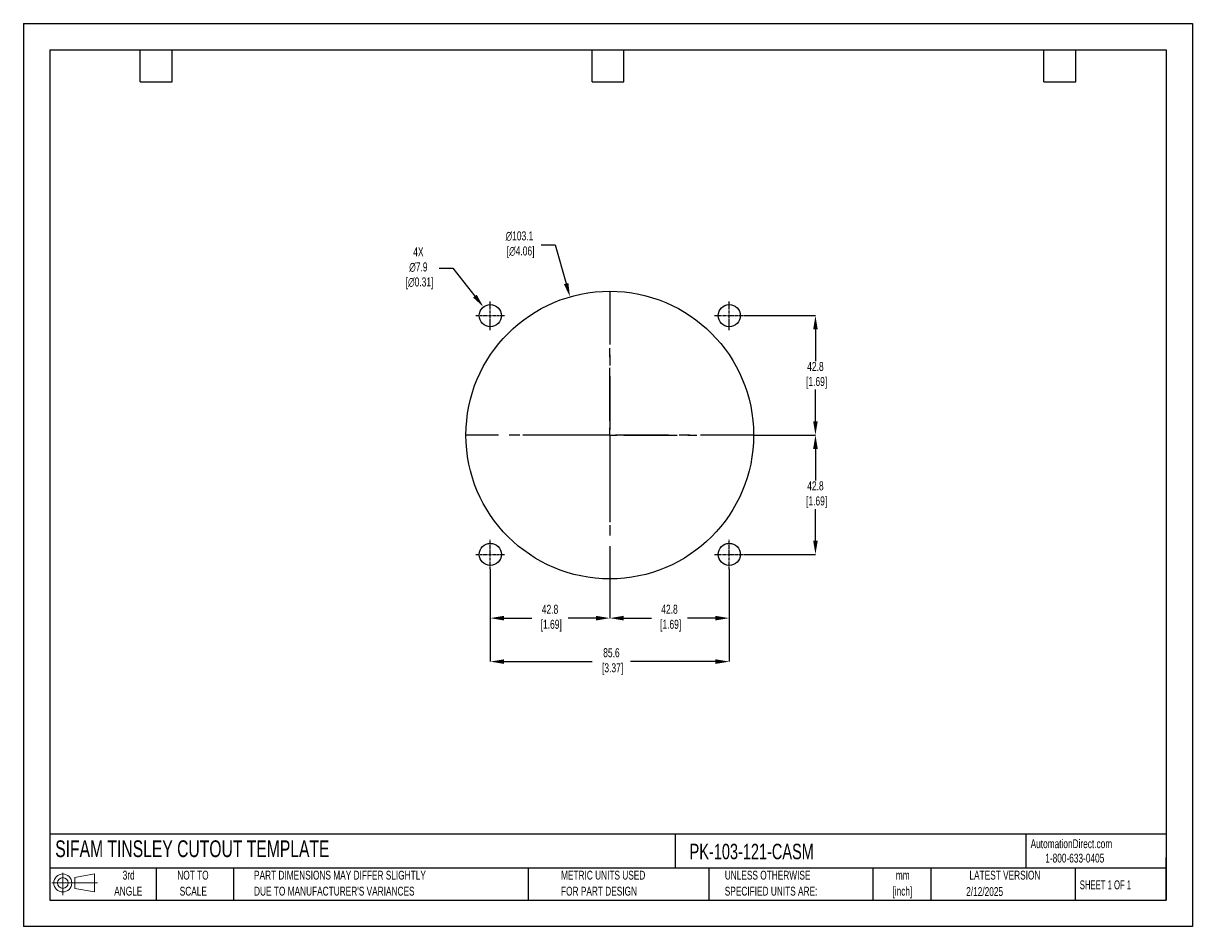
# Model space of a CAD drawing. Header units: millimetres. Extents: x 0 to 419, y 0 to 324.
import ezdxf

# ---------------------------------------------------------------- set-up
doc = ezdxf.new("R2010")
doc.units = ezdxf.units.MM
doc.header["$LTSCALE"] = 1.5
doc.header["$PDSIZE"] = -1
doc.linetypes.add('CENTERX2', pattern=[20.32, 12.7, -2.54, 2.54, -2.54])
for name, color, linetype in [('1', 7, 'Continuous'), ('CENTER', 40, 'CENTERX2'), ('SLD-DEFPOINTS', 7, 'Continuous')]:
    doc.layers.add(name, color=color, linetype=linetype)
doc.layers.add('DIMENSIONS', color=140, linetype='Continuous', lineweight=25)
doc.layers.add('TEXT', color=140, linetype='Continuous', lineweight=25)
doc.styles.add('SLDTEXTSTYLE0', font='TXT', dxfattribs={"width": 0.7})
doc.styles.add('SLDTEXTSTYLE1', font='TXT', dxfattribs={"width": 0.65})
doc.dimstyles.new('SLDDIMSTYLE0', dxfattribs={"dimtxt": 3.237012, "dimasz": 4.953, "dimexe": 0, "dimexo": 0.0625, "dimgap": 0.809253, "dimtad": 0, "dimtih": 1, "dimtoh": 1, "dimrnd": 1e-09, "dimzin": 12, "dimdsep": 46, "dimtxsty": 'SLDTEXTSTYLE0', "dimsah": 1, "dimcen": 0, "dimadec": 0, "dimazin": 3, "dimtfac": 1, "dimtofl": 0, "dimtmove": 0, "dimatfit": 3, "dimfxl": 0, "dimfrac": 2, "dimtolj": 1, "dimtzin": 12, "dimarcsym": 0})

# ---------------------------------------------------------------- blocks, each defined once
blk = doc.blocks.new('Block11')
at = {"color": 7, "linetype": 'Continuous', "lineweight": 18}
for p, q in [((0, 4.32), (16.31, 4.32)), ((3.88, 7.97), (3.88, 0)), ((8.22, 6.25), (15.26, 7.55)), ((8.22, 2.39), (8.22, 6.25)), ((15.26, 7.55), (15.26, 1.1)), ((8.22, 2.39), (15.26, 1.1))]:
    blk.add_line(p, q, dxfattribs=at)
for radius in [3.23, 1.93]:
    blk.add_circle((3.88, 4.32), radius, dxfattribs=at)
blk = doc.blocks.new('Block12')
at = {"layer": 'SLD-DEFPOINTS'}
blk.add_blockref('Block11', (0, 0), dxfattribs=at)
blk = doc.blocks.new('SW_NOTE_0_1')
at = {"layer": 'TEXT', "color": 0, "linetype": 'CENTERX2', "lineweight": 18, "char_height": 3.175, "attachment_point": 2, "style": 'SLDTEXTSTYLE0'}
for s, insert in [('mm', (4.27, 4.09)), ('[inch]', (4.14, -1.64))]:
    blk.add_mtext(s, dxfattribs=dict(at, insert=insert))
blk = doc.blocks.new('SW_NOTE_0_2')
at = {"layer": 'TEXT', "color": 0, "linetype": 'CENTERX2', "lineweight": 18, "char_height": 3.175, "attachment_point": 1, "style": 'SLDTEXTSTYLE0'}
for s, insert in [('UNLESS OTHERWISE', (0, 4.09)), ('SPECIFIED UNITS ARE:', (0, -1.64))]:
    blk.add_mtext(s, dxfattribs=dict(at, insert=insert))
blk = doc.blocks.new('SW_NOTE_0_3')
at = {"layer": 'TEXT', "color": 0, "linetype": 'CENTERX2', "lineweight": 18, "char_height": 3.175, "attachment_point": 1, "style": 'SLDTEXTSTYLE0'}
for s, insert in [('PART DIMENSIONS MAY DIFFER SLIGHTLY', (0, 4.09)), ("DUE TO MANUFACTURER'S VARIANCES", (0, -1.64))]:
    blk.add_mtext(s, dxfattribs=dict(at, insert=insert))
blk = doc.blocks.new('SW_NOTE_0_4')
at = {"layer": 'TEXT', "color": 0, "linetype": 'CENTERX2', "lineweight": 18, "char_height": 3.175, "attachment_point": 2, "style": 'SLDTEXTSTYLE0'}
for s, insert in [('NOT TO', (7.89, 4.09)), ('SCALE', (8.03, -1.64))]:
    blk.add_mtext(s, dxfattribs=dict(at, insert=insert))
blk = doc.blocks.new('SW_NOTE_0_5')
at = {"layer": 'TEXT', "color": 0, "linetype": 'CENTERX2', "lineweight": 18, "char_height": 3.175, "attachment_point": 2, "style": 'SLDTEXTSTYLE0'}
for s, insert in [('3rd', (3.47, 4.09)), ('ANGLE', (3.33, -1.64))]:
    blk.add_mtext(s, dxfattribs=dict(at, insert=insert))
blk = doc.blocks.new('SW_NOTE_0_6')
at = {"layer": 'TEXT', "color": 0, "linetype": 'CENTERX2', "lineweight": 18, "char_height": 3.175, "attachment_point": 1, "style": 'SLDTEXTSTYLE0'}
for s, insert in [('METRIC UNITS USED', (0, 4.09)), ('FOR PART DESIGN', (0, -1.64))]:
    blk.add_mtext(s, dxfattribs=dict(at, insert=insert))
blk = doc.blocks.new('SW_CENTERMARKSYMBOL_0')
at = {"layer": 'CENTER', "color": 0}
for p, q in [((0, 5.08), (0, 31.2)), ((-5.08, 0), (-31.2, 0)), ((0, 0), (-2.54, 0)), ((0, 0), (0, 2.54)), ((0, 0), (0, -2.54)), ((0, 0), (2.54, 0)), ((5.08, 0), (31.2, 0)), ((0, -5.08), (0, -31.2))]:
    blk.add_line(p, q, dxfattribs=at)
blk = doc.blocks.new('*D21')
at = {"layer": 'Defpoints', "color": 0}
for p in [(253, 128.21), (210.19, 124.69), (253, 110.61)]:
    blk.add_point(p, dxfattribs=at)
at = {"layer": 'DIMENSIONS', "color": 0, "lineweight": -2}
for p, q in [((253, 128.15), (253, 110.61)), ((210.19, 124.63), (210.19, 110.61)), ((215.14, 110.61), (225.12, 110.61)), ((248.05, 110.61), (238.07, 110.61))]:
    blk.add_line(p, q, dxfattribs=at)
at = {"layer": 'DIMENSIONS', "color": 0}
for points in [[(215.14, 111.44), (215.14, 109.78), (210.19, 110.61)], [(248.05, 111.44), (248.05, 109.78), (253, 110.61)]]:
    blk.add_solid(points, dxfattribs=at)
at = {"layer": 'DIMENSIONS', "color": 0, "insert": (231.59, 110.61), "char_height": 3.237, "attachment_point": 5, "style": 'SLDTEXTSTYLE0'}
blk.add_mtext('\\A1;42.8\\P [1.69]', dxfattribs=at)
blk = doc.blocks.new('*D22')
at = {"layer": 'Defpoints', "color": 0}
for p in [(167.37, 128.21), (253, 128.21), (253, 95.02)]:
    blk.add_point(p, dxfattribs=at)
at = {"layer": 'DIMENSIONS', "color": 0, "lineweight": -2}
for p, q in [((167.37, 128.15), (167.37, 95.02)), ((253, 128.15), (253, 95.02)), ((172.32, 95.02), (203.93, 95.02)), ((248.05, 95.02), (217.64, 95.02))]:
    blk.add_line(p, q, dxfattribs=at)
at = {"layer": 'DIMENSIONS', "color": 0}
for points in [[(172.32, 95.85), (172.32, 94.2), (167.37, 95.02)], [(248.05, 95.85), (248.05, 94.2), (253, 95.02)]]:
    blk.add_solid(points, dxfattribs=at)
at = {"layer": 'DIMENSIONS', "color": 0, "insert": (210.78, 95.02), "char_height": 3.237, "attachment_point": 5, "style": 'SLDTEXTSTYLE0'}
blk.add_mtext('\\A1;85.6\\P [3.37]', dxfattribs=at)
blk = doc.blocks.new('*D23')
at = {"layer": 'Defpoints', "color": 0}
for p in [(261.75, 176.25), (258.22, 133.44), (283.91, 133.44)]:
    blk.add_point(p, dxfattribs=at)
at = {"layer": 'DIMENSIONS', "color": 0, "lineweight": -2}
for p, q in [((261.81, 176.25), (283.91, 176.25)), ((283.91, 171.3), (283.91, 159.97)), ((283.91, 138.39), (283.91, 149.72)), ((258.28, 133.44), (283.91, 133.44))]:
    blk.add_line(p, q, dxfattribs=at)
at = {"layer": 'DIMENSIONS', "color": 0}
for points in [[(283.09, 171.3), (284.74, 171.3), (283.91, 176.25)], [(283.09, 138.39), (284.74, 138.39), (283.91, 133.44)]]:
    blk.add_solid(points, dxfattribs=at)
at = {"layer": 'DIMENSIONS', "color": 0, "insert": (283.91, 154.85), "char_height": 3.237, "attachment_point": 5, "style": 'SLDTEXTSTYLE0'}
blk.add_mtext('\\A1;42.8\\P [1.69]', dxfattribs=at)
blk = doc.blocks.new('*D24')
at = {"layer": 'Defpoints', "color": 0}
for p in [(258.22, 219.07), (261.75, 176.25), (283.91, 176.25)]:
    blk.add_point(p, dxfattribs=at)
at = {"layer": 'DIMENSIONS', "color": 0, "lineweight": -2}
for p, q in [((258.28, 219.07), (283.91, 219.07)), ((283.91, 214.12), (283.91, 202.79)), ((283.91, 181.21), (283.91, 192.54)), ((261.81, 176.25), (283.91, 176.25))]:
    blk.add_line(p, q, dxfattribs=at)
at = {"layer": 'DIMENSIONS', "color": 0}
for points in [[(283.09, 214.12), (284.74, 214.12), (283.91, 219.07)], [(283.09, 181.21), (284.74, 181.21), (283.91, 176.25)]]:
    blk.add_solid(points, dxfattribs=at)
at = {"layer": 'DIMENSIONS', "color": 0, "insert": (283.91, 197.66), "char_height": 3.237, "attachment_point": 5, "style": 'SLDTEXTSTYLE0'}
blk.add_mtext('\\A1;42.8\\P [1.69]', dxfattribs=at)
blk = doc.blocks.new('*D25')
at = {"layer": 'Defpoints', "color": 0}
for p in [(167.37, 128.21), (210.19, 124.69), (167.37, 110.61)]:
    blk.add_point(p, dxfattribs=at)
at = {"layer": 'DIMENSIONS', "color": 0, "lineweight": -2}
for p, q in [((167.37, 128.15), (167.37, 110.61)), ((210.19, 124.63), (210.19, 110.61)), ((172.32, 110.61), (182.3, 110.61)), ((205.23, 110.61), (195.25, 110.61))]:
    blk.add_line(p, q, dxfattribs=at)
at = {"layer": 'DIMENSIONS', "color": 0}
for points in [[(172.32, 111.44), (172.32, 109.78), (167.37, 110.61)], [(205.23, 111.44), (205.23, 109.78), (210.19, 110.61)]]:
    blk.add_solid(points, dxfattribs=at)
at = {"layer": 'DIMENSIONS', "color": 0, "insert": (188.78, 110.61), "char_height": 3.237, "attachment_point": 5, "style": 'SLDTEXTSTYLE0'}
blk.add_mtext('\\A1;42.8\\P [1.69]', dxfattribs=at)
blk = doc.blocks.new('*D28')
at = {"layer": 'Defpoints', "color": 0}
for p in [(195.93, 225.81), (224.44, 126.7)]:
    blk.add_point(p, dxfattribs=at)
at = {"layer": 'DIMENSIONS', "color": 0, "lineweight": -2}
for p, q in [((185.61, 244.48), (190.56, 244.48)), ((190.56, 244.48), (194.56, 230.57))]:
    blk.add_line(p, q, dxfattribs=at)
at = {"layer": 'DIMENSIONS', "color": 0}
blk.add_solid([(195.35, 230.79), (193.77, 230.34), (195.93, 225.81)], dxfattribs=at)
at = {"layer": 'DIMENSIONS', "color": 0, "insert": (177.81, 244.48), "char_height": 3.237, "attachment_point": 5, "style": 'SLDTEXTSTYLE0'}
blk.add_mtext('\\A1;∅103.1\\P [∅4.06]', dxfattribs=at)
blk = doc.blocks.new('*D29')
at = {"layer": 'Defpoints', "color": 0}
for p in [(164.91, 222.18), (169.83, 215.96)]:
    blk.add_point(p, dxfattribs=at)
at = {"layer": 'DIMENSIONS', "color": 0, "lineweight": -2}
for p, q in [((149.01, 236.05), (153.96, 236.05)), ((153.96, 236.05), (161.84, 226.07))]:
    blk.add_line(p, q, dxfattribs=at)
at = {"layer": 'DIMENSIONS', "color": 0}
blk.add_solid([(162.49, 226.58), (161.19, 225.56), (164.91, 222.18)], dxfattribs=at)
at = {"layer": 'DIMENSIONS', "color": 0, "insert": (141.59, 236.05), "char_height": 3.237, "attachment_point": 5, "style": 'SLDTEXTSTYLE0'}
blk.add_mtext('\\A1;4X\\P∅7.9\\P [∅0.31]', dxfattribs=at)

msp = doc.modelspace()

# ---------------------------------------------------------------- linework, layer by layer
at = {"color": 7, "linetype": 'Continuous'}
for p, q in [((0, 323.85), (0, 0)), ((0, 323.85), (419.1, 323.85)), ((419.1, 323.85), (419.1, 0)), ((419.1, 0), (0, 0))]:
    msp.add_line(p, q, dxfattribs=at)
at = {"layer": '1', "color": 1, "linetype": 'Continuous'}
for centre, radius in [((210.19, 176.25), 51.56), ((167.37, 219.07), 3.97), ((253, 219.07), 3.97), ((167.37, 133.44), 3.97), ((253, 133.44), 3.97)]:
    msp.add_circle(centre, radius, dxfattribs=at)
at = {"layer": 'CENTER'}
for p, q in [((210.19, 227.82), (210.19, 124.69)), ((261.75, 176.25), (158.62, 176.25))]:
    msp.add_line(p, q, dxfattribs=at)
at = {"layer": 'CENTER', "ltscale": 0.05}
for p, q in [((167.37, 213.85), (167.37, 224.29)), ((253, 213.85), (253, 224.29)), ((162.15, 219.07), (172.59, 219.07)), ((247.78, 219.07), (258.22, 219.07)), ((167.37, 128.22), (167.37, 138.66)), ((253, 128.22), (253, 138.66)), ((162.15, 133.44), (172.59, 133.44)), ((247.78, 133.44), (258.22, 133.44))]:
    msp.add_line(p, q, dxfattribs=at)
at = {"layer": 'TEXT'}
for p, q in [((9.52, 314.32), (409.57, 314.32)), ((9.52, 314.32), (9.52, 9.52)), ((41.91, 302.89), (41.91, 314.32)), ((53.34, 302.89), (53.34, 314.32)), ((203.83, 302.89), (203.83, 314.32)), ((215.26, 302.89), (215.26, 314.32)), ((365.76, 302.89), (365.76, 314.32)), ((377.19, 302.89), (377.19, 314.32)), ((409.57, 314.32), (409.57, 9.52)), ((41.91, 302.89), (53.34, 302.89)), ((203.83, 302.89), (215.26, 302.89)), ((365.76, 302.89), (377.19, 302.89)), ((409.57, 33.19), (9.52, 33.19)), ((233.64, 33.19), (233.64, 20.95)), ((359.36, 33.19), (359.36, 20.95)), ((409.57, 9.52), (409.57, 24.77)), ((409.57, 20.95), (9.52, 20.95)), ((47.62, 20.95), (47.62, 9.52)), ((75.32, 20.95), (75.32, 9.52)), ((180.97, 20.95), (180.97, 9.52)), ((245.67, 20.95), (245.67, 9.52)), ((304.54, 20.95), (304.54, 9.52)), ((325.22, 20.95), (325.22, 9.52)), ((377.02, 20.95), (377.02, 9.52)), ((9.52, 9.52), (409.57, 9.52))]:
    msp.add_line(p, q, dxfattribs=at)

# ---------------------------------------------------------------- block references
at = {"layer": 'CENTER'}
msp.add_blockref('SW_CENTERMARKSYMBOL_0', (210.19, 176.25), dxfattribs=at)
at = {"layer": 'SLD-DEFPOINTS'}
msp.add_blockref('Block12', (10.26, 11.33), dxfattribs=at)
at = {"layer": 'TEXT', "linetype": 'CENTERX2', "lineweight": 18}
for name, p in [('SW_NOTE_0_5', (34.27, 15.95)), ('SW_NOTE_0_4', (52.89, 15.95)), ('SW_NOTE_0_3', (82.68, 15.95)), ('SW_NOTE_0_6', (192.72, 15.95)), ('SW_NOTE_0_2', (251.41, 15.95)), ('SW_NOTE_0_1', (310.93, 15.95))]:
    msp.add_blockref(name, p, dxfattribs=at)

# ---------------------------------------------------------------- texts
at = {"layer": 'TEXT', "linetype": 'CENTERX2', "lineweight": 25, "attachment_point": 1, "style": 'SLDTEXTSTYLE0'}
for s, insert, char_height in [('SIFAM TINSLEY CUTOUT TEMPLATE', (11.42, 30.93), 6), ('PK-103-121-CASM', (238.81, 29.71), 5.5562)]:
    msp.add_mtext(s, dxfattribs=dict(at, insert=insert, char_height=char_height))
at = {"layer": 'TEXT', "linetype": 'CENTERX2', "lineweight": 18, "char_height": 3.175}
for s, insert, attachment_point, style in [('AutomationDirect.com', (361.04, 31.31), 1, 'SLDTEXTSTYLE0'), ('1-800-633-0405', (366.29, 26.16), 1, 'SLDTEXTSTYLE0'), ('LATEST VERSION', (351.83, 20.05), 2, 'SLDTEXTSTYLE0'), ('2/12/2025', (344.55, 14.16), 2, 'SLDTEXTSTYLE0'), ('SHEET 1 OF 1', (378.66, 16.58), 1, 'SLDTEXTSTYLE1')]:
    msp.add_mtext(s, dxfattribs=dict(at, insert=insert, attachment_point=attachment_point, style=style))

# ---------------------------------------------------------------- dimensions: what is measured, and where the dimension line sits
at = {"layer": 'DIMENSIONS'}
for p1, p2, text, picture, middle in [((224.44, 126.7), (195.93, 225.81), '<>\\P[]', '*D28', (177.81, 244.48)), ((169.83, 215.96), (164.91, 222.18), '4X\\P<>\\P[]', '*D29', (141.59, 236.05))]:
    dim = msp.add_diameter_dim_2p(p1=p1, p2=p2, text=text, dimstyle='SLDDIMSTYLE0', override={"dimdec": 1}, dxfattribs=at)
    dim.commit()
    dim.dimension.update_dxf_attribs({"geometry": picture, "text_midpoint": middle, "dimtype": 163})
for base, p1, p2, picture, middle in [((283.91, 176.25), (258.22, 219.07), (261.75, 176.25), '*D24', (283.91, 197.66)), ((283.91, 133.44), (261.75, 176.25), (258.22, 133.44), '*D23', (283.91, 154.85))]:
    dim = msp.add_linear_dim(base=base, p1=p1, p2=p2, angle=90, text='<>\\P[]', dimstyle='SLDDIMSTYLE0', override={"dimdec": 1}, dxfattribs=at)
    dim.commit()
    dim.dimension.update_dxf_attribs({"geometry": picture, "text_midpoint": middle})
dim = msp.add_linear_dim(base=(253, 95.02), p1=(167.37, 128.21), p2=(253, 128.21), text='<>\\P[]', dimstyle='SLDDIMSTYLE0', override={"dimdec": 1}, dxfattribs=at)
dim.commit()
dim.dimension.update_dxf_attribs({"geometry": '*D22', "text_midpoint": (210.78, 95.02), "dimtype": 160})
for base, p2, picture, middle in [((167.37, 110.61), (167.37, 128.21), '*D25', (188.78, 110.61)), ((253, 110.61), (253, 128.21), '*D21', (231.59, 110.61))]:
    dim = msp.add_linear_dim(base=base, p1=(210.19, 124.69), p2=p2, text='<>\\P[]', dimstyle='SLDDIMSTYLE0', override={"dimdec": 1}, dxfattribs=at)
    dim.commit()
    dim.dimension.update_dxf_attribs({"geometry": picture, "text_midpoint": middle})

doc.saveas('drawing.dxf')
